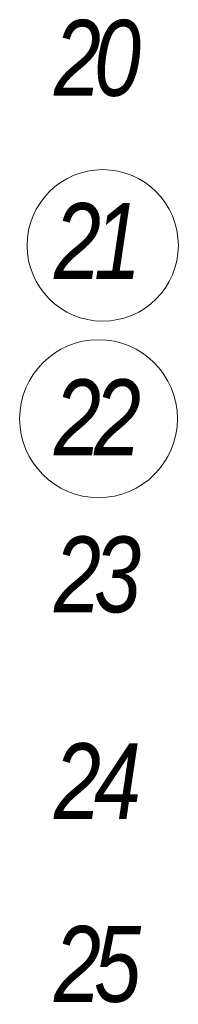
# Model space of a CAD drawing. Header units: millimetres. Extents: x -176817 to 571382, y -58489 to 156123.
# Tile 142 of 256: x -65210 to -64791, y 98366 to 100962. Entities that reach past the tile are written whole.
import ezdxf

# ---------------------------------------------------------------- set-up
doc = ezdxf.new("R2010")
doc.units = ezdxf.units.MM
doc.header["$LTSCALE"] = 0.2
doc.layers.add('-AAA Widok', color=2, linetype='Continuous', lineweight=30)
doc.layers.add('-AAA Wymiar', color=1, linetype='Continuous', lineweight=18)
doc.styles.add('Pozycja 2', font='ariali.ttf', dxfattribs={"width": 0.8})

msp = doc.modelspace()

# ---------------------------------------------------------------- texts
at = {"layer": '-AAA Widok', "char_height": 200, "width": 283.71101, "attachment_point": 8, "style": 'Pozycja 2', "bg_fill": 3, "box_fill_scale": 1, "bg_fill_color": 256, "bg_fill_transparency": 3936642}
for s, insert in [('{\\T0.85;20}', (-65014.1693, 100758.7396, 0)), ('{\\T0.85;21}', (-65014.1693, 100278.7695, 0)), ('{\\T0.85;22}', (-65014.1693, 99813.996, 0)), ('{\\T0.85;23}', (-65014.1693, 99396.9451, 0)), ('{\\T0.85;24}', (-65014.1693, 98854.5862, 0)), ('{\\T0.85;25}', (-65014.1693, 98369.8844, 0))]:
    msp.add_mtext(s, dxfattribs=dict(at, insert=insert))

# ---------------------------------------------------------------- next in the draw order: linework, layer by layer
at = {"layer": '-AAA Wymiar'}
for centre, radius in [((-64991.0824, 100367.1607), 199.7586), ((-65002.1216, 99910.2857), 208.3586)]:
    msp.add_circle(centre, radius, dxfattribs=at)

doc.saveas('drawing.dxf')
